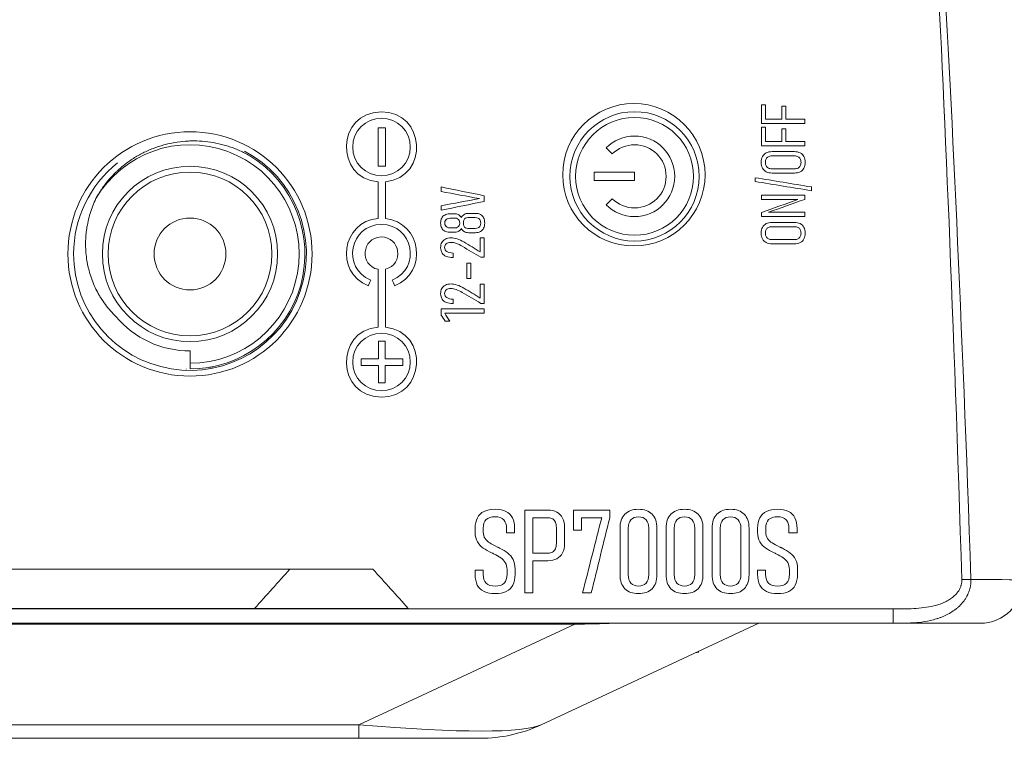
# Model space of a CAD drawing. Header units: millimetres. Extents: x 990 to 1809, y 0 to 562.
# Tile 21 of 256: x 1336 to 1370, y 189 to 214. Entities that reach past the tile are written whole.
import ezdxf

# ---------------------------------------------------------------- set-up
doc = ezdxf.new("R2010")
doc.units = ezdxf.units.MM
doc.layers.add('1', color=7, linetype='Continuous', true_color=0xffffff)
doc.layers.add('10', color=7, linetype='Continuous')

msp = doc.modelspace()

# ---------------------------------------------------------------- linework, layer by layer
at = {"layer": '1', "color": 7, "linetype": 'Continuous', "lineweight": 18}
for p, q in [((1368.608, 194.99), (1368.29, 194.98)), ((1201.935, 193.96), (1365.906, 193.96)), ((1365.906, 193.46), (1365.906, 193.96)), ((1365.906, 193.46), (1201.935, 193.46)), ((1354.822, 193.432), (1213.019, 193.432)), ((1347.308, 189.928), (1354.822, 193.432)), ((1361.221, 193.46), (1353.647, 189.928)), ((1354.822, 193.46), (1354.822, 193.432)), ((1368.921, 193.46), (1365.906, 193.46)), ((1220.533, 189.928), (1347.308, 189.928)), ((1347.308, 189.46), (1347.308, 189.928)), ((1347.308, 189.46), (1220.533, 189.46)), ((1351.534, 189.46), (1347.308, 189.46))]:
    msp.add_line(p, q, dxfattribs=at)
for centre, radius in [((1356.879, 209.066), 2.477), ((1341.432, 206.31), 4.25)]:
    msp.add_circle(centre, radius, dxfattribs=at)
for centre, radius, end in [((1368.921, 194.96), 1.5, 0), ((1351.534, 194.46), 5, 295)]:
    msp.add_arc(centre, radius, 270, end, dxfattribs=at)
for centre, major_axis, ratio, start_param, end_param in [((1365.421, 62.546), (0, -171.907), 0.026177, 2.450233, 2.9409), ((1365.421, 62.546), (0, 171.92), 0.029083, 5.591826, 6.082492), ((1365.421, 194.96), (5, 0), 0.007853, 0, 0.879437), ((1360.694, 209.765), (20.136, 8.847), 0.681823, 4.138209, 4.20567), ((1327.872, 194.46), (-25.952, 4.357), 0.07273, 2.429337, 3.036283)]:
    msp.add_ellipse(centre, major_axis=major_axis, ratio=ratio, start_param=start_param, end_param=end_param, dxfattribs=at)
for points in [[(1361.324, 210.854), (1361.324, 211.069), (1361.324, 211.284), (1361.324, 211.499)], [(1361.324, 211.499), (1361.37, 211.499), (1361.416, 211.499), (1361.462, 211.499)], [(1361.462, 211.499), (1361.462, 211.333), (1361.462, 211.168), (1361.462, 211.003)], [(1362.023, 211.447), (1362.069, 211.447), (1362.115, 211.447), (1362.161, 211.447)], [(1362.023, 211.003), (1362.023, 211.151), (1362.023, 211.299), (1362.023, 211.447)], [(1362.161, 211.447), (1362.161, 211.299), (1362.161, 211.151), (1362.161, 211.003)], [(1347.985, 208.814), (1346.444, 208.953), (1346.533, 211.233), (1348.08, 211.252)], [(1348.08, 211.252), (1349.628, 211.271), (1349.772, 208.994), (1348.235, 208.817)], [(1362.824, 210.854), (1362.324, 210.854), (1361.824, 210.854), (1361.324, 210.854)], [(1361.324, 210.075), (1361.324, 210.29), (1361.324, 210.505), (1361.324, 210.72)], [(1361.324, 210.72), (1361.37, 210.72), (1361.416, 210.72), (1361.462, 210.72)], [(1361.462, 211.003), (1361.649, 211.003), (1361.836, 211.003), (1362.023, 211.003)], [(1361.462, 210.72), (1361.462, 210.555), (1361.462, 210.389), (1361.462, 210.224)], [(1362.161, 211.003), (1362.382, 211.003), (1362.603, 211.003), (1362.824, 211.003)], [(1362.824, 211.003), (1362.824, 210.953), (1362.824, 210.904), (1362.824, 210.854)], [(1347.985, 209.364), (1347.985, 209.808), (1347.985, 210.253), (1347.985, 210.697)], [(1347.985, 210.697), (1348.068, 210.697), (1348.152, 210.697), (1348.235, 210.697)], [(1348.235, 210.697), (1348.235, 210.253), (1348.235, 209.808), (1348.235, 209.364)], [(1362.023, 210.668), (1362.069, 210.668), (1362.115, 210.668), (1362.161, 210.668)], [(1362.023, 210.224), (1362.023, 210.372), (1362.023, 210.52), (1362.023, 210.668)], [(1362.161, 210.668), (1362.161, 210.52), (1362.161, 210.372), (1362.161, 210.224)], [(1362.824, 210.075), (1362.324, 210.075), (1361.824, 210.075), (1361.324, 210.075)], [(1361.462, 210.224), (1361.649, 210.224), (1361.836, 210.224), (1362.023, 210.224)], [(1362.161, 210.224), (1362.382, 210.224), (1362.603, 210.224), (1362.824, 210.224)], [(1362.824, 210.224), (1362.824, 210.174), (1362.824, 210.125), (1362.824, 210.075)], [(1361.353, 209.698), (1361.382, 209.753), (1361.425, 209.796), (1361.482, 209.825)], [(1362.591, 209.694), (1362.557, 209.712), (1362.516, 209.72), (1362.469, 209.72)], [(1362.667, 209.618), (1362.65, 209.651), (1362.624, 209.676), (1362.591, 209.694)], [(1362.666, 209.825), (1362.722, 209.796), (1362.765, 209.753), (1362.795, 209.698)], [(1348.235, 209.364), (1348.152, 209.364), (1348.068, 209.364), (1347.985, 209.364)], [(1361.48, 209.375), (1361.498, 209.342), (1361.523, 209.316), (1361.557, 209.299)], [(1347.985, 207.549), (1347.985, 207.971), (1347.985, 208.392), (1347.985, 208.814)], [(1348.235, 208.817), (1348.235, 208.393), (1348.235, 207.97), (1348.235, 207.546)], [(1361.093, 208.964), (1361.747, 208.857), (1362.401, 208.75), (1363.055, 208.642)], [(1361.093, 208.832), (1361.093, 208.876), (1361.093, 208.92), (1361.093, 208.964)], [(1363.055, 208.51), (1362.401, 208.617), (1361.747, 208.725), (1361.093, 208.832)], [(1350.169, 208.483), (1350.169, 208.536), (1350.169, 208.588), (1350.169, 208.64)], [(1350.169, 208.64), (1350.67, 208.539), (1351.171, 208.438), (1351.672, 208.337)], [(1351.502, 208.236), (1351.058, 208.319), (1350.614, 208.401), (1350.169, 208.483)], [(1351.672, 208.337), (1351.672, 208.27), (1351.672, 208.203), (1351.672, 208.136)], [(1361.324, 208.35), (1361.824, 208.35), (1362.324, 208.35), (1362.823, 208.35)], [(1361.324, 208.204), (1361.324, 208.253), (1361.324, 208.301), (1361.324, 208.35)], [(1362.823, 208.35), (1362.823, 208.303), (1362.823, 208.256), (1362.823, 208.209)], [(1363.055, 208.642), (1363.055, 208.598), (1363.055, 208.554), (1363.055, 208.51)], [(1350.169, 207.989), (1350.614, 208.071), (1351.058, 208.154), (1351.502, 208.236)], [(1351.672, 208.136), (1351.171, 208.035), (1350.67, 207.933), (1350.169, 207.832)], [(1350.169, 207.832), (1350.169, 207.885), (1350.169, 207.937), (1350.169, 207.989)], [(1361.324, 207.753), (1361.744, 207.903), (1362.163, 208.054), (1362.583, 208.204)], [(1362.583, 208.204), (1362.163, 208.204), (1361.744, 208.204), (1361.324, 208.204)], [(1362.823, 208.209), (1362.404, 208.059), (1361.984, 207.91), (1361.565, 207.76)], [(1350.19, 207.558), (1350.215, 207.605), (1350.25, 207.641), (1350.297, 207.665)], [(1350.789, 207.669), (1350.825, 207.647), (1350.853, 207.616), (1350.873, 207.576)], [(1350.873, 207.576), (1350.897, 207.623), (1350.931, 207.659), (1350.974, 207.685)], [(1351.363, 207.723), (1351.431, 207.723), (1351.489, 207.71), (1351.538, 207.684)], [(1351.538, 207.684), (1351.586, 207.657), (1351.624, 207.618), (1351.649, 207.568)], [(1361.324, 207.614), (1361.324, 207.66), (1361.324, 207.707), (1361.324, 207.753)], [(1361.565, 207.76), (1361.984, 207.76), (1362.404, 207.76), (1362.823, 207.76)], [(1362.823, 207.76), (1362.823, 207.711), (1362.823, 207.663), (1362.823, 207.614)], [(1347.638, 205.2), (1346.449, 205.68), (1346.708, 207.434), (1347.985, 207.549)], [(1348.235, 207.546), (1349.493, 207.402), (1349.727, 205.674), (1348.552, 205.2)], [(1350.317, 207.296), (1350.332, 207.271), (1350.354, 207.252), (1350.383, 207.239)], [(1350.797, 207.477), (1350.784, 207.502), (1350.766, 207.521), (1350.742, 207.535)], [(1350.743, 207.239), (1350.767, 207.252), (1350.785, 207.271), (1350.798, 207.296)], [(1351.015, 207.554), (1350.993, 207.539), (1350.976, 207.517), (1350.964, 207.489)], [(1351.46, 207.554), (1351.432, 207.568), (1351.398, 207.576), (1351.358, 207.576)], [(1351.525, 207.489), (1351.51, 207.517), (1351.488, 207.539), (1351.46, 207.554)], [(1362.823, 207.614), (1362.324, 207.614), (1361.824, 207.614), (1361.324, 207.614)], [(1361.353, 207.236), (1361.382, 207.292), (1361.425, 207.334), (1361.482, 207.364)], [(1362.666, 207.364), (1362.722, 207.334), (1362.765, 207.292), (1362.795, 207.236)], [(1350.383, 207.239), (1350.412, 207.226), (1350.447, 207.219), (1350.487, 207.219)], [(1350.873, 207.194), (1350.852, 207.155), (1350.823, 207.125), (1350.787, 207.103)], [(1350.974, 207.088), (1350.931, 207.113), (1350.897, 207.148), (1350.873, 207.194)], [(1350.964, 207.284), (1350.976, 207.256), (1350.993, 207.235), (1351.015, 207.22)], [(1351.46, 207.22), (1351.488, 207.235), (1351.51, 207.256), (1351.525, 207.284)], [(1351.649, 207.205), (1351.624, 207.154), (1351.586, 207.116), (1351.538, 207.089)], [(1361.557, 207.233), (1361.523, 207.215), (1361.498, 207.19), (1361.48, 207.156)], [(1362.591, 207.233), (1362.557, 207.25), (1362.516, 207.259), (1362.469, 207.259)], [(1362.667, 207.156), (1362.65, 207.19), (1362.624, 207.215), (1362.591, 207.233)], [(1347.985, 205.776), (1347.32, 205.906), (1347.403, 206.882), (1348.08, 206.9)], [(1348.08, 206.9), (1348.757, 206.918), (1348.891, 205.948), (1348.235, 205.782)], [(1350.196, 206.712), (1350.224, 206.763), (1350.265, 206.803), (1350.319, 206.829)], [(1350.905, 206.577), (1350.833, 206.62), (1350.763, 206.653), (1350.694, 206.677)], [(1350.731, 206.832), (1350.809, 206.807), (1350.887, 206.773), (1350.964, 206.726)], [(1350.964, 206.726), (1351.154, 206.611), (1351.344, 206.495), (1351.533, 206.38)], [(1351.533, 206.38), (1351.533, 206.542), (1351.533, 206.704), (1351.533, 206.867)], [(1351.533, 206.867), (1351.58, 206.867), (1351.626, 206.867), (1351.672, 206.867)], [(1351.672, 206.867), (1351.672, 206.643), (1351.672, 206.419), (1351.672, 206.195)], [(1361.48, 206.914), (1361.498, 206.88), (1361.523, 206.855), (1361.557, 206.837)], [(1362.591, 206.837), (1362.624, 206.855), (1362.65, 206.88), (1362.667, 206.914)], [(1362.795, 206.834), (1362.765, 206.778), (1362.722, 206.736), (1362.666, 206.706)], [(1350.35, 206.226), (1350.286, 206.253), (1350.237, 206.292), (1350.204, 206.343)], [(1350.584, 206.343), (1350.584, 206.291), (1350.584, 206.239), (1350.584, 206.187)], [(1351.551, 206.195), (1351.336, 206.323), (1351.12, 206.45), (1350.905, 206.577)], [(1351.064, 205.991), (1351.11, 205.991), (1351.156, 205.991), (1351.203, 205.991)], [(1351.064, 205.461), (1351.064, 205.638), (1351.064, 205.814), (1351.064, 205.991)], [(1351.203, 205.991), (1351.203, 205.814), (1351.203, 205.638), (1351.203, 205.461)], [(1351.672, 206.195), (1351.632, 206.195), (1351.591, 206.195), (1351.551, 206.195)], [(1347.985, 203.767), (1347.985, 204.436), (1347.985, 205.106), (1347.985, 205.776)], [(1348.235, 205.782), (1348.235, 205.109), (1348.235, 204.437), (1348.235, 203.764)], [(1347.72, 205.403), (1347.693, 205.335), (1347.665, 205.267), (1347.638, 205.2)], [(1348.552, 205.2), (1348.525, 205.267), (1348.498, 205.335), (1348.47, 205.403)], [(1351.203, 205.461), (1351.156, 205.461), (1351.11, 205.461), (1351.064, 205.461)], [(1351.533, 205.263), (1351.58, 205.263), (1351.626, 205.263), (1351.672, 205.263)], [(1351.533, 204.776), (1351.533, 204.938), (1351.533, 205.1), (1351.533, 205.263)], [(1351.672, 205.263), (1351.672, 205.039), (1351.672, 204.815), (1351.672, 204.591)], [(1350.196, 205.108), (1350.224, 205.159), (1350.265, 205.199), (1350.319, 205.225)], [(1350.905, 204.973), (1350.833, 205.016), (1350.763, 205.049), (1350.694, 205.073)], [(1350.731, 205.228), (1350.809, 205.203), (1350.887, 205.169), (1350.964, 205.122)], [(1351.551, 204.591), (1351.336, 204.718), (1351.12, 204.846), (1350.905, 204.973)], [(1350.964, 205.122), (1351.154, 205.007), (1351.344, 204.891), (1351.533, 204.776)], [(1350.35, 204.622), (1350.286, 204.649), (1350.237, 204.688), (1350.204, 204.739)], [(1350.584, 204.738), (1350.584, 204.687), (1350.584, 204.635), (1350.584, 204.583)], [(1351.672, 204.591), (1351.632, 204.591), (1351.591, 204.591), (1351.551, 204.591)], [(1350.169, 204.397), (1350.67, 204.397), (1351.171, 204.397), (1351.672, 204.397)], [(1350.169, 204.186), (1350.169, 204.256), (1350.169, 204.326), (1350.169, 204.397)], [(1350.295, 204.248), (1350.353, 204.156), (1350.41, 204.064), (1350.468, 203.972)], [(1351.672, 204.248), (1351.213, 204.248), (1350.754, 204.248), (1350.295, 204.248)], [(1351.672, 204.397), (1351.672, 204.347), (1351.672, 204.297), (1351.672, 204.248)], [(1350.312, 203.972), (1350.264, 204.043), (1350.217, 204.114), (1350.169, 204.186)], [(1350.468, 203.972), (1350.416, 203.972), (1350.364, 203.972), (1350.312, 203.972)], [(1348.08, 201.329), (1346.533, 201.348), (1346.444, 203.628), (1347.985, 203.767)], [(1348.235, 203.764), (1349.772, 203.587), (1349.628, 201.31), (1348.08, 201.329)], [(1347.993, 202.667), (1347.993, 202.87), (1347.993, 203.072), (1347.993, 203.274)], [(1347.993, 203.274), (1348.071, 203.274), (1348.149, 203.274), (1348.227, 203.274)], [(1348.227, 203.274), (1348.227, 203.072), (1348.227, 202.87), (1348.227, 202.667)], [(1347.386, 202.434), (1347.386, 202.512), (1347.386, 202.589), (1347.386, 202.667)], [(1347.386, 202.667), (1347.589, 202.667), (1347.791, 202.667), (1347.993, 202.667)], [(1348.227, 202.667), (1348.429, 202.667), (1348.632, 202.667), (1348.834, 202.667)], [(1348.834, 202.667), (1348.834, 202.589), (1348.834, 202.512), (1348.834, 202.434)], [(1347.993, 202.434), (1347.791, 202.434), (1347.589, 202.434), (1347.386, 202.434)], [(1347.993, 201.827), (1347.993, 202.029), (1347.993, 202.231), (1347.993, 202.434)], [(1348.227, 202.434), (1348.227, 202.231), (1348.227, 202.029), (1348.227, 201.827)], [(1348.834, 202.434), (1348.632, 202.434), (1348.429, 202.434), (1348.227, 202.434)], [(1348.227, 201.827), (1348.149, 201.827), (1348.071, 201.827), (1347.993, 201.827)], [(1351.432, 197.133), (1351.484, 197.232), (1351.561, 197.306), (1351.664, 197.354)], [(1352.427, 197.354), (1352.527, 197.304), (1352.603, 197.23), (1352.653, 197.13)], [(1353.08, 194.522), (1353.08, 195.481), (1353.08, 196.439), (1353.08, 197.398)], [(1354.771, 197.398), (1355.194, 197.398), (1355.616, 197.398), (1356.039, 197.398)], [(1354.771, 196.7), (1354.771, 196.933), (1354.771, 197.165), (1354.771, 197.398)], [(1356.039, 197.398), (1356.039, 197.31), (1356.039, 197.221), (1356.039, 197.133)], [(1361.26, 197.133), (1361.312, 197.232), (1361.389, 197.306), (1361.492, 197.354)], [(1362.255, 197.354), (1362.355, 197.304), (1362.431, 197.23), (1362.481, 197.13)], [(1353.365, 197.133), (1353.365, 196.723), (1353.365, 196.313), (1353.365, 195.903)], [(1353.901, 197.133), (1353.722, 197.133), (1353.543, 197.133), (1353.365, 197.133)], [(1354.052, 197.093), (1354.011, 197.12), (1353.96, 197.133), (1353.901, 197.133)], [(1354.147, 196.978), (1354.125, 197.028), (1354.094, 197.067), (1354.052, 197.093)], [(1354.198, 197.327), (1354.285, 197.279), (1354.351, 197.21), (1354.396, 197.12)], [(1355.056, 197.133), (1355.056, 196.989), (1355.056, 196.844), (1355.056, 196.7)], [(1355.758, 197.133), (1355.524, 197.133), (1355.29, 197.133), (1355.056, 197.133)], [(1355.093, 194.522), (1355.315, 195.392), (1355.536, 196.263), (1355.758, 197.133)], [(1356.039, 197.133), (1355.824, 196.263), (1355.609, 195.392), (1355.394, 194.522)], [(1356.395, 196.769), (1356.395, 196.979), (1356.451, 197.141), (1356.563, 197.256)], [(1357.997, 196.769), (1357.997, 196.979), (1358.053, 197.141), (1358.165, 197.256)], [(1359.599, 196.769), (1359.599, 196.979), (1359.655, 197.141), (1359.767, 197.256)], [(1355.056, 196.7), (1354.961, 196.7), (1354.866, 196.7), (1354.771, 196.7)], [(1351.701, 196.409), (1351.745, 196.347), (1351.799, 196.296), (1351.863, 196.256)], [(1352.728, 196.605), (1352.634, 196.605), (1352.541, 196.605), (1352.447, 196.605)], [(1361.529, 196.409), (1361.573, 196.347), (1361.627, 196.296), (1361.691, 196.256)], [(1362.556, 196.605), (1362.462, 196.605), (1362.369, 196.605), (1362.275, 196.605)], [(1351.637, 196.079), (1351.559, 196.131), (1351.492, 196.202), (1351.437, 196.291)], [(1351.951, 195.903), (1351.82, 195.967), (1351.715, 196.026), (1351.637, 196.079)], [(1351.863, 196.256), (1351.926, 196.216), (1352.014, 196.168), (1352.127, 196.114)], [(1352.127, 196.114), (1352.137, 196.109), (1352.147, 196.104), (1352.157, 196.1)], [(1352.157, 196.1), (1352.167, 196.095), (1352.177, 196.09), (1352.188, 196.085)], [(1352.188, 196.085), (1352.193, 196.082), (1352.198, 196.08), (1352.203, 196.078)], [(1352.203, 196.078), (1352.207, 196.076), (1352.212, 196.073), (1352.216, 196.071)], [(1352.216, 196.071), (1352.324, 196.017), (1352.415, 195.961), (1352.489, 195.904)], [(1354.051, 195.941), (1354.093, 195.967), (1354.125, 196.005), (1354.147, 196.054)], [(1361.465, 196.079), (1361.387, 196.131), (1361.32, 196.202), (1361.265, 196.291)], [(1361.779, 195.903), (1361.648, 195.967), (1361.544, 196.026), (1361.465, 196.079)], [(1361.691, 196.256), (1361.755, 196.216), (1361.843, 196.168), (1361.955, 196.114)], [(1361.955, 196.114), (1361.965, 196.109), (1361.975, 196.104), (1361.985, 196.1)], [(1361.985, 196.1), (1361.995, 196.095), (1362.005, 196.09), (1362.016, 196.085)], [(1362.016, 196.085), (1362.021, 196.082), (1362.026, 196.08), (1362.031, 196.078)], [(1362.031, 196.078), (1362.035, 196.076), (1362.04, 196.073), (1362.044, 196.071)], [(1362.044, 196.071), (1362.152, 196.017), (1362.243, 195.961), (1362.318, 195.904)], [(1351.978, 195.889), (1351.969, 195.894), (1351.96, 195.898), (1351.951, 195.903)], [(1351.987, 195.884), (1351.984, 195.886), (1351.981, 195.888), (1351.978, 195.889)], [(1351.998, 195.879), (1351.994, 195.88), (1351.99, 195.882), (1351.987, 195.884)], [(1352.244, 195.738), (1352.18, 195.782), (1352.098, 195.829), (1351.998, 195.879)], [(1352.401, 195.573), (1352.361, 195.639), (1352.308, 195.693), (1352.244, 195.738)], [(1352.489, 195.904), (1352.564, 195.846), (1352.625, 195.772), (1352.672, 195.681)], [(1354.396, 195.909), (1354.351, 195.82), (1354.285, 195.753), (1354.198, 195.707)], [(1361.806, 195.889), (1361.797, 195.894), (1361.788, 195.898), (1361.779, 195.903)], [(1361.815, 195.884), (1361.812, 195.886), (1361.809, 195.888), (1361.806, 195.889)], [(1361.826, 195.879), (1361.822, 195.88), (1361.819, 195.882), (1361.815, 195.884)], [(1362.072, 195.738), (1362.008, 195.782), (1361.926, 195.829), (1361.826, 195.879)], [(1362.23, 195.573), (1362.189, 195.639), (1362.136, 195.693), (1362.072, 195.738)], [(1362.318, 195.904), (1362.392, 195.846), (1362.453, 195.772), (1362.501, 195.681)], [(1344.91, 195.346), (1334.861, 195.346), (1324.813, 195.346), (1314.764, 195.346)], [(1343.676, 193.975), (1344.087, 194.432), (1344.499, 194.889), (1344.91, 195.346)], [(1343.676, 193.975), (1344.087, 194.432), (1344.499, 194.889), (1344.91, 195.346)], [(1344.91, 195.346), (1345.872, 195.346), (1346.833, 195.346), (1347.794, 195.346)], [(1347.794, 195.346), (1348.206, 194.889), (1348.617, 194.432), (1349.029, 193.975)], [(1351.353, 195.309), (1351.447, 195.309), (1351.54, 195.309), (1351.634, 195.309)], [(1353.365, 195.638), (1353.365, 195.266), (1353.365, 194.894), (1353.365, 194.522)], [(1361.181, 195.309), (1361.275, 195.309), (1361.369, 195.309), (1361.462, 195.309)], [(1351.663, 194.567), (1351.559, 194.616), (1351.482, 194.691), (1351.43, 194.791)], [(1352.668, 194.792), (1352.617, 194.693), (1352.54, 194.618), (1352.438, 194.568)], [(1361.491, 194.567), (1361.387, 194.616), (1361.31, 194.691), (1361.258, 194.791)], [(1362.496, 194.792), (1362.445, 194.693), (1362.368, 194.618), (1362.266, 194.568)], [(1353.365, 194.522), (1353.27, 194.522), (1353.175, 194.522), (1353.08, 194.522)], [(1355.394, 194.522), (1355.294, 194.522), (1355.194, 194.522), (1355.093, 194.522)], [(1209.457, 193.975), (1254.197, 193.975), (1298.936, 193.975), (1343.676, 193.975)], [(1349.029, 193.975), (1347.245, 193.975), (1345.46, 193.975), (1343.676, 193.975)]]:
    msp.add_open_spline(points, degree=3, dxfattribs=at)
for points, knots in [([(1347.093, 210.03), (1347.093, 209.477), (1347.542, 209.028), (1348.649, 209.028), (1349.098, 209.477), (1349.098, 210.584), (1348.649, 211.033), (1347.542, 211.033), (1347.093, 210.584), (1347.093, 210.03)], [0, 0, 0, 0, 0.25, 0.25, 0.5, 0.5, 0.75, 0.75, 1, 1, 1, 1]), ([(1361.353, 209.295), (1361.323, 209.351), (1361.308, 209.418), (1361.308, 209.575), (1361.323, 209.642), (1361.353, 209.698)], [0, 0, 0, 0, 0.5, 0.5, 1, 1, 1, 1]), ([(1361.557, 209.694), (1361.523, 209.676), (1361.498, 209.651), (1361.462, 209.584), (1361.454, 209.544), (1361.454, 209.449), (1361.462, 209.409), (1361.48, 209.375)], [0, 0, 0, 0, 0.333333, 0.333333, 0.666667, 0.666667, 1, 1, 1, 1]), ([(1361.482, 209.825), (1361.538, 209.854), (1361.606, 209.869), (1361.686, 209.869), (1361.944, 209.869), (1362.203, 209.869), (1362.462, 209.869), (1362.541, 209.869), (1362.609, 209.854), (1362.666, 209.825)], [0, 0, 0, 0, 0.333333, 0.333333, 0.333333, 0.666667, 0.666667, 0.666667, 1, 1, 1, 1]), ([(1362.469, 209.72), (1362.205, 209.72), (1361.942, 209.72), (1361.679, 209.72), (1361.631, 209.72), (1361.591, 209.712), (1361.557, 209.694)], [0, 0, 0, 0, 0.5, 0.5, 0.5, 1, 1, 1, 1]), ([(1362.795, 209.698), (1362.824, 209.642), (1362.839, 209.575), (1362.839, 209.418), (1362.824, 209.351), (1362.795, 209.295)], [0, 0, 0, 0, 0.5, 0.5, 1, 1, 1, 1]), ([(1362.591, 209.299), (1362.624, 209.316), (1362.65, 209.342), (1362.685, 209.409), (1362.694, 209.449), (1362.694, 209.544), (1362.685, 209.584), (1362.667, 209.618)], [0, 0, 0, 0, 0.333333, 0.333333, 0.666667, 0.666667, 1, 1, 1, 1]), ([(1362.795, 209.295), (1362.765, 209.24), (1362.722, 209.197), (1362.609, 209.139), (1362.541, 209.124), (1362.462, 209.124), (1362.203, 209.124), (1361.944, 209.124), (1361.686, 209.124), (1361.606, 209.124), (1361.538, 209.139), (1361.425, 209.197), (1361.382, 209.24), (1361.353, 209.295)], [0, 0, 0, 0, 0.2, 0.2, 0.4, 0.4, 0.4, 0.6, 0.6, 0.6, 0.8, 0.8, 1, 1, 1, 1]), ([(1361.557, 209.299), (1361.591, 209.281), (1361.631, 209.273), (1361.679, 209.273), (1361.942, 209.273), (1362.205, 209.273), (1362.469, 209.273), (1362.516, 209.273), (1362.557, 209.281), (1362.591, 209.299)], [0, 0, 0, 0, 0.333333, 0.333333, 0.333333, 0.666667, 0.666667, 0.666667, 1, 1, 1, 1]), ([(1350.297, 207.665), (1350.343, 207.69), (1350.4, 207.703), (1350.533, 207.703), (1350.6, 207.703), (1350.667, 207.703), (1350.712, 207.703), (1350.752, 207.691), (1350.789, 207.669)], [0, 0, 0, 0, 0.333333, 0.333333, 0.666667, 0.666667, 0.666667, 1, 1, 1, 1]), ([(1350.974, 207.685), (1351.018, 207.711), (1351.067, 207.723), (1351.121, 207.723), (1351.202, 207.723), (1351.282, 207.723), (1351.363, 207.723)], [0, 0, 0, 0, 0.5, 0.5, 0.5, 1, 1, 1, 1]), ([(1348.47, 205.403), (1349.492, 205.816), (1349.197, 207.335), (1346.993, 207.335), (1346.698, 205.816), (1347.72, 205.403)], [0, 0, 0, 0, 0.5, 0.5, 1, 1, 1, 1]), ([(1350.19, 207.216), (1350.166, 207.263), (1350.154, 207.32), (1350.154, 207.453), (1350.166, 207.511), (1350.19, 207.558)], [0, 0, 0, 0, 0.5, 0.5, 1, 1, 1, 1]), ([(1350.317, 207.477), (1350.302, 207.452), (1350.294, 207.422), (1350.294, 207.351), (1350.302, 207.321), (1350.317, 207.296)], [0, 0, 0, 0, 0.5, 0.5, 1, 1, 1, 1]), ([(1350.742, 207.535), (1350.718, 207.548), (1350.69, 207.554), (1350.656, 207.554), (1350.6, 207.554), (1350.543, 207.554), (1350.486, 207.554), (1350.446, 207.554), (1350.411, 207.548), (1350.354, 207.521), (1350.332, 207.502), (1350.317, 207.477)], [0, 0, 0, 0, 0.25, 0.25, 0.25, 0.5, 0.5, 0.5, 0.75, 0.75, 1, 1, 1, 1]), ([(1350.798, 207.296), (1350.81, 207.321), (1350.816, 207.351), (1350.816, 207.422), (1350.81, 207.452), (1350.797, 207.477)], [0, 0, 0, 0, 0.5, 0.5, 1, 1, 1, 1]), ([(1350.964, 207.489), (1350.952, 207.461), (1350.946, 207.426), (1350.946, 207.346), (1350.952, 207.313), (1350.964, 207.284)], [0, 0, 0, 0, 0.5, 0.5, 1, 1, 1, 1]), ([(1351.358, 207.576), (1351.27, 207.576), (1351.183, 207.576), (1351.095, 207.576), (1351.064, 207.576), (1351.037, 207.568), (1351.015, 207.554)], [0, 0, 0, 0, 0.5, 0.5, 0.5, 1, 1, 1, 1]), ([(1351.525, 207.284), (1351.539, 207.313), (1351.547, 207.346), (1351.547, 207.426), (1351.539, 207.461), (1351.525, 207.489)], [0, 0, 0, 0, 0.5, 0.5, 1, 1, 1, 1]), ([(1351.649, 207.568), (1351.675, 207.518), (1351.687, 207.457), (1351.687, 207.315), (1351.675, 207.255), (1351.649, 207.205)], [0, 0, 0, 0, 0.5, 0.5, 1, 1, 1, 1]), ([(1361.482, 207.364), (1361.538, 207.393), (1361.606, 207.407), (1361.686, 207.407), (1361.944, 207.407), (1362.203, 207.407), (1362.462, 207.407), (1362.541, 207.407), (1362.609, 207.393), (1362.666, 207.364)], [0, 0, 0, 0, 0.333333, 0.333333, 0.333333, 0.666667, 0.666667, 0.666667, 1, 1, 1, 1]), ([(1350.787, 207.103), (1350.751, 207.081), (1350.711, 207.07), (1350.667, 207.07), (1350.6, 207.07), (1350.533, 207.07), (1350.4, 207.07), (1350.344, 207.083), (1350.25, 207.132), (1350.215, 207.168), (1350.19, 207.216)], [0, 0, 0, 0, 0.25, 0.25, 0.25, 0.5, 0.5, 0.75, 0.75, 1, 1, 1, 1]), ([(1350.487, 207.219), (1350.544, 207.219), (1350.601, 207.219), (1350.658, 207.219), (1350.691, 207.219), (1350.719, 207.226), (1350.743, 207.239)], [0, 0, 0, 0, 0.5, 0.5, 0.5, 1, 1, 1, 1]), ([(1351.538, 207.089), (1351.489, 207.063), (1351.431, 207.049), (1351.363, 207.049), (1351.282, 207.049), (1351.202, 207.049), (1351.121, 207.049), (1351.067, 207.049), (1351.018, 207.062), (1350.974, 207.088)], [0, 0, 0, 0, 0.333333, 0.333333, 0.333333, 0.666667, 0.666667, 0.666667, 1, 1, 1, 1]), ([(1351.015, 207.22), (1351.037, 207.205), (1351.065, 207.198), (1351.096, 207.198), (1351.184, 207.198), (1351.272, 207.198), (1351.36, 207.198), (1351.399, 207.198), (1351.433, 207.205), (1351.46, 207.22)], [0, 0, 0, 0, 0.333333, 0.333333, 0.333333, 0.666667, 0.666667, 0.666667, 1, 1, 1, 1]), ([(1361.482, 206.706), (1361.425, 206.736), (1361.382, 206.778), (1361.323, 206.889), (1361.308, 206.957), (1361.308, 207.113), (1361.323, 207.18), (1361.353, 207.236)], [0, 0, 0, 0, 0.333333, 0.333333, 0.666667, 0.666667, 1, 1, 1, 1]), ([(1361.48, 207.156), (1361.462, 207.123), (1361.454, 207.082), (1361.454, 206.987), (1361.462, 206.947), (1361.48, 206.914)], [0, 0, 0, 0, 0.5, 0.5, 1, 1, 1, 1]), ([(1362.469, 207.259), (1362.205, 207.259), (1361.942, 207.259), (1361.679, 207.259), (1361.631, 207.259), (1361.591, 207.25), (1361.557, 207.233)], [0, 0, 0, 0, 0.5, 0.5, 0.5, 1, 1, 1, 1]), ([(1362.667, 206.914), (1362.685, 206.947), (1362.694, 206.987), (1362.694, 207.082), (1362.685, 207.123), (1362.667, 207.156)], [0, 0, 0, 0, 0.5, 0.5, 1, 1, 1, 1]), ([(1362.795, 207.236), (1362.824, 207.18), (1362.839, 207.113), (1362.839, 206.957), (1362.824, 206.889), (1362.795, 206.834)], [0, 0, 0, 0, 0.5, 0.5, 1, 1, 1, 1]), ([(1350.204, 206.343), (1350.17, 206.394), (1350.154, 206.456), (1350.154, 206.599), (1350.168, 206.661), (1350.196, 206.712)], [0, 0, 0, 0, 0.5, 0.5, 1, 1, 1, 1]), ([(1350.35, 206.667), (1350.311, 206.637), (1350.292, 206.595), (1350.292, 206.54), (1350.292, 206.478), (1350.317, 206.429), (1350.368, 206.394)], [0, 0, 0, 0, 0.5, 0.5, 0.5, 1, 1, 1, 1]), ([(1350.319, 206.829), (1350.373, 206.855), (1350.439, 206.869), (1350.515, 206.869), (1350.515, 206.869), (1350.515, 206.869), (1350.515, 206.869), (1350.58, 206.869), (1350.652, 206.857), (1350.731, 206.832)], [0, 0, 0, 0, 0.333333, 0.333333, 0.333333, 0.666667, 0.666667, 0.666667, 1, 1, 1, 1]), ([(1350.694, 206.677), (1350.626, 206.7), (1350.566, 206.712), (1350.515, 206.712), (1350.514, 206.712), (1350.513, 206.712), (1350.512, 206.712), (1350.443, 206.712), (1350.389, 206.697), (1350.35, 206.667)], [0, 0, 0, 0, 0.333333, 0.333333, 0.333333, 0.666667, 0.666667, 0.666667, 1, 1, 1, 1]), ([(1362.666, 206.706), (1362.609, 206.677), (1362.541, 206.663), (1362.462, 206.663), (1362.203, 206.663), (1361.944, 206.663), (1361.686, 206.663), (1361.606, 206.663), (1361.538, 206.677), (1361.482, 206.706)], [0, 0, 0, 0, 0.333333, 0.333333, 0.333333, 0.666667, 0.666667, 0.666667, 1, 1, 1, 1]), ([(1361.557, 206.837), (1361.591, 206.82), (1361.631, 206.811), (1361.679, 206.811), (1361.942, 206.811), (1362.205, 206.811), (1362.469, 206.811), (1362.516, 206.811), (1362.557, 206.82), (1362.591, 206.837)], [0, 0, 0, 0, 0.333333, 0.333333, 0.333333, 0.666667, 0.666667, 0.666667, 1, 1, 1, 1]), ([(1350.368, 206.394), (1350.419, 206.36), (1350.49, 206.343), (1350.583, 206.343), (1350.583, 206.343), (1350.583, 206.343), (1350.584, 206.343)], [0, 0, 0, 0, 0.5, 0.5, 0.5, 1, 1, 1, 1]), ([(1350.584, 206.187), (1350.583, 206.187), (1350.583, 206.187), (1350.583, 206.187), (1350.492, 206.187), (1350.415, 206.2), (1350.35, 206.226)], [0, 0, 0, 0, 0.5, 0.5, 0.5, 1, 1, 1, 1]), ([(1350.319, 205.225), (1350.373, 205.251), (1350.439, 205.265), (1350.515, 205.265), (1350.515, 205.265), (1350.515, 205.265), (1350.515, 205.265), (1350.58, 205.265), (1350.652, 205.252), (1350.731, 205.228)], [0, 0, 0, 0, 0.333333, 0.333333, 0.333333, 0.666667, 0.666667, 0.666667, 1, 1, 1, 1]), ([(1350.204, 204.739), (1350.17, 204.79), (1350.154, 204.852), (1350.154, 204.995), (1350.168, 205.057), (1350.196, 205.108)], [0, 0, 0, 0, 0.5, 0.5, 1, 1, 1, 1]), ([(1350.35, 205.063), (1350.311, 205.033), (1350.292, 204.991), (1350.292, 204.936), (1350.292, 204.874), (1350.317, 204.825), (1350.368, 204.79)], [0, 0, 0, 0, 0.5, 0.5, 0.5, 1, 1, 1, 1]), ([(1350.694, 205.073), (1350.626, 205.096), (1350.566, 205.108), (1350.515, 205.108), (1350.514, 205.108), (1350.513, 205.108), (1350.512, 205.108), (1350.443, 205.108), (1350.389, 205.093), (1350.35, 205.063)], [0, 0, 0, 0, 0.333333, 0.333333, 0.333333, 0.666667, 0.666667, 0.666667, 1, 1, 1, 1]), ([(1350.584, 204.583), (1350.583, 204.583), (1350.583, 204.583), (1350.583, 204.583), (1350.492, 204.583), (1350.415, 204.596), (1350.35, 204.622)], [0, 0, 0, 0, 0.5, 0.5, 0.5, 1, 1, 1, 1]), ([(1350.368, 204.79), (1350.419, 204.756), (1350.49, 204.738), (1350.583, 204.738), (1350.583, 204.738), (1350.583, 204.738), (1350.584, 204.738)], [0, 0, 0, 0, 0.5, 0.5, 0.5, 1, 1, 1, 1]), ([(1349.098, 202.55), (1349.098, 203.104), (1348.649, 203.553), (1347.542, 203.553), (1347.093, 203.104), (1347.093, 201.997), (1347.542, 201.548), (1348.649, 201.548), (1349.098, 201.997), (1349.098, 202.55)], [0, 0, 0, 0, 0.25, 0.25, 0.5, 0.5, 0.75, 0.75, 1, 1, 1, 1]), ([(1351.664, 197.354), (1351.767, 197.403), (1351.896, 197.428), (1352.051, 197.428), (1352.202, 197.428), (1352.327, 197.403), (1352.427, 197.354)], [0, 0, 0, 0, 0.5, 0.5, 0.5, 1, 1, 1, 1]), ([(1353.08, 197.398), (1353.487, 197.398), (1353.687, 197.398), (1353.887, 197.398), (1354.008, 197.398), (1354.112, 197.374), (1354.198, 197.327)], [0, 0, 0, 0, 0.5, 0.5, 0.5, 1, 1, 1, 1]), ([(1356.563, 197.256), (1356.675, 197.37), (1356.833, 197.428), (1357.242, 197.428), (1357.4, 197.37), (1357.512, 197.256)], [0, 0, 0, 0, 0.5, 0.5, 1, 1, 1, 1]), ([(1358.165, 197.256), (1358.277, 197.37), (1358.435, 197.428), (1358.844, 197.428), (1359.002, 197.37), (1359.114, 197.256)], [0, 0, 0, 0, 0.5, 0.5, 1, 1, 1, 1]), ([(1359.767, 197.256), (1359.879, 197.37), (1360.037, 197.428), (1360.446, 197.428), (1360.604, 197.37), (1360.717, 197.256)], [0, 0, 0, 0, 0.5, 0.5, 1, 1, 1, 1]), ([(1361.492, 197.354), (1361.595, 197.403), (1361.724, 197.428), (1361.88, 197.428), (1362.03, 197.428), (1362.155, 197.403), (1362.255, 197.354)], [0, 0, 0, 0, 0.5, 0.5, 0.5, 1, 1, 1, 1]), ([(1351.437, 196.291), (1351.383, 196.38), (1351.355, 196.491), (1351.355, 196.623), (1351.355, 196.67), (1351.355, 196.716), (1351.355, 196.763), (1351.355, 196.911), (1351.381, 197.034), (1351.432, 197.133)], [0, 0, 0, 0, 0.333333, 0.333333, 0.333333, 0.666667, 0.666667, 0.666667, 1, 1, 1, 1]), ([(1351.74, 197.069), (1351.671, 197.003), (1351.636, 196.906), (1351.636, 196.775), (1351.636, 196.728), (1351.636, 196.681), (1351.636, 196.635), (1351.636, 196.546), (1351.658, 196.471), (1351.701, 196.409)], [0, 0, 0, 0, 0.333333, 0.333333, 0.333333, 0.666667, 0.666667, 0.666667, 1, 1, 1, 1]), ([(1352.348, 197.064), (1352.282, 197.132), (1352.183, 197.167), (1352.051, 197.167), (1351.913, 197.167), (1351.809, 197.134), (1351.74, 197.069)], [0, 0, 0, 0, 0.5, 0.5, 0.5, 1, 1, 1, 1]), ([(1352.447, 196.605), (1352.447, 196.655), (1352.447, 196.705), (1352.447, 196.755), (1352.447, 196.892), (1352.414, 196.995), (1352.348, 197.064)], [0, 0, 0, 0, 0.5, 0.5, 0.5, 1, 1, 1, 1]), ([(1352.653, 197.13), (1352.703, 197.031), (1352.728, 196.906), (1352.728, 196.755), (1352.728, 196.705), (1352.728, 196.655), (1352.728, 196.605)], [0, 0, 0, 0, 0.5, 0.5, 0.5, 1, 1, 1, 1]), ([(1354.396, 197.12), (1354.442, 197.03), (1354.464, 196.921), (1354.464, 196.793), (1354.464, 196.605), (1354.464, 196.417), (1354.464, 196.229), (1354.464, 196.104), (1354.442, 195.997), (1354.396, 195.909)], [0, 0, 0, 0, 0.333333, 0.333333, 0.333333, 0.666667, 0.666667, 0.666667, 1, 1, 1, 1]), ([(1356.774, 197.06), (1356.711, 196.991), (1356.68, 196.894), (1356.68, 196.769), (1356.68, 196.23), (1356.68, 195.69), (1356.68, 195.151), (1356.68, 195.026), (1356.711, 194.929), (1356.836, 194.792), (1356.924, 194.758), (1357.151, 194.758), (1357.239, 194.792), (1357.302, 194.86)], [0, 0, 0, 0, 0.2, 0.2, 0.2, 0.4, 0.4, 0.4, 0.6, 0.6, 0.8, 0.8, 1, 1, 1, 1]), ([(1357.302, 197.06), (1357.239, 197.128), (1357.151, 197.163), (1356.924, 197.163), (1356.836, 197.128), (1356.774, 197.06)], [0, 0, 0, 0, 0.5, 0.5, 1, 1, 1, 1]), ([(1357.302, 194.86), (1357.364, 194.929), (1357.396, 195.026), (1357.396, 195.151), (1357.396, 195.69), (1357.396, 196.23), (1357.396, 196.769), (1357.396, 196.894), (1357.364, 196.991), (1357.302, 197.06)], [0, 0, 0, 0, 0.333333, 0.333333, 0.333333, 0.666667, 0.666667, 0.666667, 1, 1, 1, 1]), ([(1357.512, 197.256), (1357.624, 197.141), (1357.68, 196.979), (1357.68, 196.769), (1357.68, 196.23), (1357.68, 195.69), (1357.68, 195.151), (1357.68, 194.941), (1357.624, 194.779), (1357.512, 194.665)], [0, 0, 0, 0, 0.333333, 0.333333, 0.333333, 0.666667, 0.666667, 0.666667, 1, 1, 1, 1]), ([(1358.376, 197.06), (1358.313, 196.991), (1358.282, 196.894), (1358.282, 196.769), (1358.282, 196.23), (1358.282, 195.69), (1358.282, 195.151), (1358.282, 195.026), (1358.313, 194.929), (1358.376, 194.86)], [0, 0, 0, 0, 0.333333, 0.333333, 0.333333, 0.666667, 0.666667, 0.666667, 1, 1, 1, 1]), ([(1358.904, 197.06), (1358.841, 197.128), (1358.753, 197.163), (1358.526, 197.163), (1358.438, 197.128), (1358.376, 197.06)], [0, 0, 0, 0, 0.5, 0.5, 1, 1, 1, 1]), ([(1358.904, 194.86), (1358.966, 194.929), (1358.998, 195.026), (1358.998, 195.151), (1358.998, 195.69), (1358.998, 196.23), (1358.998, 196.769), (1358.998, 196.894), (1358.966, 196.991), (1358.904, 197.06)], [0, 0, 0, 0, 0.333333, 0.333333, 0.333333, 0.666667, 0.666667, 0.666667, 1, 1, 1, 1]), ([(1359.114, 197.256), (1359.227, 197.141), (1359.283, 196.979), (1359.283, 196.769), (1359.283, 196.23), (1359.283, 195.69), (1359.283, 195.151), (1359.283, 194.941), (1359.227, 194.779), (1359.114, 194.665)], [0, 0, 0, 0, 0.333333, 0.333333, 0.333333, 0.666667, 0.666667, 0.666667, 1, 1, 1, 1]), ([(1359.978, 197.06), (1359.915, 196.991), (1359.884, 196.894), (1359.884, 196.769), (1359.884, 196.23), (1359.884, 195.69), (1359.884, 195.151), (1359.884, 195.026), (1359.915, 194.929), (1359.978, 194.86)], [0, 0, 0, 0, 0.333333, 0.333333, 0.333333, 0.666667, 0.666667, 0.666667, 1, 1, 1, 1]), ([(1360.506, 197.06), (1360.443, 197.128), (1360.355, 197.163), (1360.128, 197.163), (1360.04, 197.128), (1359.978, 197.06)], [0, 0, 0, 0, 0.5, 0.5, 1, 1, 1, 1]), ([(1360.506, 194.86), (1360.569, 194.929), (1360.6, 195.026), (1360.6, 195.151), (1360.6, 195.69), (1360.6, 196.23), (1360.6, 196.769), (1360.6, 196.894), (1360.569, 196.991), (1360.506, 197.06)], [0, 0, 0, 0, 0.333333, 0.333333, 0.333333, 0.666667, 0.666667, 0.666667, 1, 1, 1, 1]), ([(1360.717, 197.256), (1360.829, 197.141), (1360.885, 196.979), (1360.885, 196.769), (1360.885, 196.23), (1360.885, 195.69), (1360.885, 195.151), (1360.885, 194.941), (1360.829, 194.779), (1360.717, 194.665)], [0, 0, 0, 0, 0.333333, 0.333333, 0.333333, 0.666667, 0.666667, 0.666667, 1, 1, 1, 1]), ([(1361.265, 196.291), (1361.211, 196.38), (1361.183, 196.491), (1361.183, 196.623), (1361.183, 196.67), (1361.183, 196.716), (1361.183, 196.763), (1361.183, 196.911), (1361.209, 197.034), (1361.26, 197.133)], [0, 0, 0, 0, 0.333333, 0.333333, 0.333333, 0.666667, 0.666667, 0.666667, 1, 1, 1, 1]), ([(1361.568, 197.069), (1361.499, 197.003), (1361.464, 196.906), (1361.464, 196.775), (1361.464, 196.728), (1361.464, 196.681), (1361.464, 196.635), (1361.464, 196.546), (1361.486, 196.471), (1361.529, 196.409)], [0, 0, 0, 0, 0.333333, 0.333333, 0.333333, 0.666667, 0.666667, 0.666667, 1, 1, 1, 1]), ([(1362.176, 197.064), (1362.11, 197.132), (1362.011, 197.167), (1361.88, 197.167), (1361.741, 197.167), (1361.637, 197.134), (1361.568, 197.069)], [0, 0, 0, 0, 0.5, 0.5, 0.5, 1, 1, 1, 1]), ([(1362.275, 196.605), (1362.275, 196.655), (1362.275, 196.705), (1362.275, 196.755), (1362.275, 196.892), (1362.242, 196.995), (1362.176, 197.064)], [0, 0, 0, 0, 0.5, 0.5, 0.5, 1, 1, 1, 1]), ([(1362.481, 197.13), (1362.531, 197.031), (1362.556, 196.906), (1362.556, 196.755), (1362.556, 196.705), (1362.556, 196.655), (1362.556, 196.605)], [0, 0, 0, 0, 0.5, 0.5, 0.5, 1, 1, 1, 1]), ([(1354.147, 196.054), (1354.169, 196.103), (1354.18, 196.163), (1354.18, 196.233), (1354.18, 196.42), (1354.18, 196.606), (1354.18, 196.793), (1354.18, 196.865), (1354.169, 196.927), (1354.147, 196.978)], [0, 0, 0, 0, 0.333333, 0.333333, 0.333333, 0.666667, 0.666667, 0.666667, 1, 1, 1, 1]), ([(1356.563, 194.665), (1356.451, 194.779), (1356.395, 194.941), (1356.395, 195.151), (1356.395, 195.69), (1356.395, 196.23), (1356.395, 196.769)], [0, 0, 0, 0, 0.5, 0.5, 0.5, 1, 1, 1, 1]), ([(1358.165, 194.665), (1358.053, 194.779), (1357.997, 194.941), (1357.997, 195.151), (1357.997, 195.69), (1357.997, 196.23), (1357.997, 196.769)], [0, 0, 0, 0, 0.5, 0.5, 0.5, 1, 1, 1, 1]), ([(1359.767, 194.665), (1359.655, 194.779), (1359.599, 194.941), (1359.599, 195.151), (1359.599, 195.69), (1359.599, 196.23), (1359.599, 196.769)], [0, 0, 0, 0, 0.5, 0.5, 0.5, 1, 1, 1, 1]), ([(1352.672, 195.681), (1352.72, 195.59), (1352.744, 195.48), (1352.744, 195.349), (1352.744, 195.288), (1352.744, 195.228), (1352.744, 195.167), (1352.744, 195.017), (1352.718, 194.892), (1352.668, 194.792)], [0, 0, 0, 0, 0.333333, 0.333333, 0.333333, 0.666667, 0.666667, 0.666667, 1, 1, 1, 1]), ([(1353.365, 195.903), (1353.543, 195.903), (1353.722, 195.903), (1353.901, 195.903), (1353.959, 195.903), (1354.009, 195.916), (1354.051, 195.941)], [0, 0, 0, 0, 0.5, 0.5, 0.5, 1, 1, 1, 1]), ([(1354.198, 195.707), (1354.112, 195.661), (1354.008, 195.638), (1353.887, 195.638), (1353.713, 195.638), (1353.539, 195.638), (1353.365, 195.638)], [0, 0, 0, 0, 0.5, 0.5, 0.5, 1, 1, 1, 1]), ([(1362.501, 195.681), (1362.548, 195.59), (1362.572, 195.48), (1362.572, 195.349), (1362.572, 195.288), (1362.572, 195.228), (1362.572, 195.167), (1362.572, 195.017), (1362.546, 194.892), (1362.496, 194.792)], [0, 0, 0, 0, 0.333333, 0.333333, 0.333333, 0.666667, 0.666667, 0.666667, 1, 1, 1, 1]), ([(1351.43, 194.791), (1351.379, 194.891), (1351.353, 195.017), (1351.353, 195.167), (1351.353, 195.214), (1351.353, 195.262), (1351.353, 195.309)], [0, 0, 0, 0, 0.5, 0.5, 0.5, 1, 1, 1, 1]), ([(1351.634, 195.309), (1351.634, 195.262), (1351.634, 195.214), (1351.634, 195.167), (1351.634, 195.029), (1351.669, 194.925), (1351.738, 194.856)], [0, 0, 0, 0, 0.5, 0.5, 0.5, 1, 1, 1, 1]), ([(1352.361, 194.856), (1352.429, 194.925), (1352.463, 195.029), (1352.463, 195.167), (1352.463, 195.224), (1352.463, 195.28), (1352.463, 195.337), (1352.463, 195.429), (1352.442, 195.508), (1352.401, 195.573)], [0, 0, 0, 0, 0.333333, 0.333333, 0.333333, 0.666667, 0.666667, 0.666667, 1, 1, 1, 1]), ([(1361.258, 194.791), (1361.207, 194.891), (1361.181, 195.017), (1361.181, 195.167), (1361.181, 195.214), (1361.181, 195.262), (1361.181, 195.309)], [0, 0, 0, 0, 0.5, 0.5, 0.5, 1, 1, 1, 1]), ([(1361.462, 195.309), (1361.462, 195.262), (1361.462, 195.214), (1361.462, 195.167), (1361.462, 195.029), (1361.497, 194.925), (1361.566, 194.856)], [0, 0, 0, 0, 0.5, 0.5, 0.5, 1, 1, 1, 1]), ([(1362.189, 194.856), (1362.257, 194.925), (1362.291, 195.029), (1362.291, 195.167), (1362.291, 195.224), (1362.291, 195.28), (1362.291, 195.337), (1362.291, 195.429), (1362.27, 195.508), (1362.23, 195.573)], [0, 0, 0, 0, 0.333333, 0.333333, 0.333333, 0.666667, 0.666667, 0.666667, 1, 1, 1, 1]), ([(1368.608, 194.99), (1368.61, 194.916), (1368.605, 194.843), (1368.587, 194.735), (1368.579, 194.699), (1368.565, 194.646), (1368.56, 194.628), (1368.548, 194.593), (1368.542, 194.576), (1368.511, 194.49), (1368.479, 194.424), (1368.423, 194.329), (1368.403, 194.298), (1368.361, 194.239), (1368.339, 194.21), (1368.269, 194.126), (1368.219, 194.074), (1368.151, 194.013), (1368.137, 194.001), (1368.109, 193.978), (1368.095, 193.966), (1368.052, 193.933), (1368.023, 193.911), (1367.933, 193.85), (1367.872, 193.813), (1367.744, 193.746), (1367.679, 193.715), (1367.578, 193.674), (1367.544, 193.662), (1367.476, 193.637), (1367.442, 193.626), (1367.339, 193.595), (1367.269, 193.576), (1367.059, 193.529), (1366.918, 193.508), (1366.703, 193.485), (1366.631, 193.479), (1366.487, 193.47), (1366.414, 193.467), (1366.197, 193.461), (1366.052, 193.46), (1365.906, 193.46)], [0, 0, 0, 0, 0.0625, 0.0625, 0.09375, 0.09375, 0.109375, 0.109375, 0.125, 0.125, 0.1875, 0.1875, 0.21875, 0.21875, 0.25, 0.25, 0.3125, 0.3125, 0.328125, 0.328125, 0.34375, 0.34375, 0.375, 0.375, 0.4375, 0.4375, 0.5, 0.5, 0.53125, 0.53125, 0.5625, 0.5625, 0.625, 0.625, 0.75, 0.75, 0.8125, 0.8125, 0.875, 0.875, 1, 1, 1, 1]), ([(1365.906, 193.96), (1366.025, 193.96), (1366.143, 193.96), (1366.381, 193.964), (1366.499, 193.967), (1366.736, 193.98), (1366.854, 193.99), (1367.088, 194.02), (1367.205, 194.04), (1367.35, 194.075), (1367.379, 194.083), (1367.437, 194.099), (1367.466, 194.108), (1367.551, 194.136), (1367.607, 194.157), (1367.716, 194.205), (1367.769, 194.232), (1367.847, 194.277), (1367.872, 194.293), (1367.922, 194.327), (1367.946, 194.345), (1368.017, 194.401), (1368.06, 194.442), (1368.11, 194.498), (1368.119, 194.51), (1368.138, 194.534), (1368.147, 194.546), (1368.173, 194.583), (1368.189, 194.608), (1368.218, 194.66), (1368.231, 194.688), (1368.248, 194.73), (1368.253, 194.744), (1368.262, 194.773), (1368.267, 194.787), (1368.285, 194.86), (1368.292, 194.919), (1368.29, 194.98)], [0, 0, 0, 0, 0.125, 0.125, 0.25, 0.25, 0.375, 0.375, 0.5, 0.5, 0.53125, 0.53125, 0.5625, 0.5625, 0.625, 0.625, 0.6875, 0.6875, 0.71875, 0.71875, 0.75, 0.75, 0.8125, 0.8125, 0.828125, 0.828125, 0.84375, 0.84375, 0.875, 0.875, 0.90625, 0.90625, 0.921875, 0.921875, 0.9375, 0.9375, 1, 1, 1, 1]), ([(1351.738, 194.856), (1351.807, 194.788), (1351.912, 194.754), (1352.053, 194.754), (1352.19, 194.754), (1352.293, 194.788), (1352.361, 194.856)], [0, 0, 0, 0, 0.5, 0.5, 0.5, 1, 1, 1, 1]), ([(1357.512, 194.665), (1357.4, 194.55), (1357.242, 194.493), (1356.833, 194.493), (1356.675, 194.55), (1356.563, 194.665)], [0, 0, 0, 0, 0.5, 0.5, 1, 1, 1, 1]), ([(1359.114, 194.665), (1359.002, 194.55), (1358.844, 194.493), (1358.435, 194.493), (1358.277, 194.55), (1358.165, 194.665)], [0, 0, 0, 0, 0.5, 0.5, 1, 1, 1, 1]), ([(1358.376, 194.86), (1358.438, 194.792), (1358.526, 194.758), (1358.753, 194.758), (1358.841, 194.792), (1358.904, 194.86)], [0, 0, 0, 0, 0.5, 0.5, 1, 1, 1, 1]), ([(1360.717, 194.665), (1360.604, 194.55), (1360.446, 194.493), (1360.037, 194.493), (1359.879, 194.55), (1359.767, 194.665)], [0, 0, 0, 0, 0.5, 0.5, 1, 1, 1, 1]), ([(1359.978, 194.86), (1360.04, 194.792), (1360.128, 194.758), (1360.355, 194.758), (1360.443, 194.792), (1360.506, 194.86)], [0, 0, 0, 0, 0.5, 0.5, 1, 1, 1, 1]), ([(1361.566, 194.856), (1361.635, 194.788), (1361.74, 194.754), (1361.881, 194.754), (1362.019, 194.754), (1362.121, 194.788), (1362.189, 194.856)], [0, 0, 0, 0, 0.5, 0.5, 0.5, 1, 1, 1, 1]), ([(1352.438, 194.568), (1352.336, 194.518), (1352.208, 194.493), (1352.053, 194.493), (1351.896, 194.493), (1351.766, 194.517), (1351.663, 194.567)], [0, 0, 0, 0, 0.5, 0.5, 0.5, 1, 1, 1, 1]), ([(1362.266, 194.568), (1362.164, 194.518), (1362.036, 194.493), (1361.881, 194.493), (1361.725, 194.493), (1361.594, 194.517), (1361.491, 194.567)], [0, 0, 0, 0, 0.5, 0.5, 0.5, 1, 1, 1, 1]), ([(1359.035, 192.443), (1359.053, 192.446), (1359.092, 192.452), (1359.12, 192.456), (1359.134, 192.457)], [0, 0, 0, 0, 0.427197, 1, 1, 1, 1]), ([(1359.035, 192.443), (1359.053, 192.446), (1359.092, 192.452), (1359.12, 192.456), (1359.134, 192.457)], [0, 0, 0, 0, 0.427194, 1, 1, 1, 1]), ([(1359.037, 192.442), (1359.055, 192.445), (1359.092, 192.452), (1359.121, 192.456), (1359.134, 192.457)], [0, 0, 0, 0, 0.465229, 1, 1, 1, 1])]:
    msp.add_open_spline(points, degree=3, knots=knots, dxfattribs=at)
at = {"layer": '10', "color": 7, "linetype": 'Continuous', "lineweight": 18}
for p, q in [((1356.123, 209.788), (1355.911, 210)), ((1355.501, 209.16), (1356.901, 209.16)), ((1355.501, 208.86), (1355.501, 209.16)), ((1356.901, 209.16), (1356.901, 208.86)), ((1356.901, 208.86), (1355.501, 208.86)), ((1355.911, 208.02), (1356.123, 208.232)), ((1341.432, 202.51), (1341.432, 202.935)), ((1341.432, 202.31), (1341.432, 202.51)), ((1341.301, 202.302), (1341.301, 202.312))]:
    msp.add_line(p, q, dxfattribs=at)
for centre, radius in [((1356.901, 209.01), 2.25), ((1356.901, 209.01), 2.05), ((1341.432, 206.31), 3.05), ((1341.432, 206.31), 2.85), ((1341.432, 206.31), 1.25)]:
    msp.add_circle(centre, radius, dxfattribs=at)
for centre, radius, start, end in [((1356.901, 209.01), 1.4, 90, 135), ((1356.901, 209.01), 1.4, 270, 90), ((1341.432, 206.31), 3.8, 270, 149.5125), ((1356.901, 209.01), 1.1, 90, 135), ((1356.901, 209.01), 1.1, 270, 90), ((1341.432, 206.31), 4.05, 180, 62.0887), ((1341.432, 206.31), 4, 270, 58.6522), ((1341.432, 206.31), 4.05, 128.5931, 180), ((1356.901, 209.01), 1.4, 225, 270), ((1356.901, 209.01), 1.1, 225, 270), ((1341.432, 206.31), 3.375, 220.1995, 270)]:
    msp.add_arc(centre, radius, start, end, dxfattribs=at)
for points, knots in [([(1338.157, 208.238), (1338.219, 208.352), (1338.287, 208.462), (1338.432, 208.674), (1338.51, 208.776), (1338.675, 208.972), (1338.763, 209.066), (1338.879, 209.178), (1338.903, 209.201), (1338.951, 209.245), (1338.975, 209.266), (1339.048, 209.33), (1339.098, 209.371), (1339.25, 209.491), (1339.46, 209.64), (1339.683, 209.767), (1339.855, 209.854), (1339.914, 209.882), (1340.003, 209.921), (1340.032, 209.934), (1340.092, 209.959), (1340.123, 209.971), (1340.274, 210.029), (1340.396, 210.069), (1340.643, 210.137), (1340.768, 210.165), (1341.022, 210.208), (1341.15, 210.224), (1341.312, 210.235), (1341.344, 210.237), (1341.409, 210.24), (1341.506, 210.244), (1341.603, 210.243), (1341.795, 210.238), (1342.051, 210.218), (1342.304, 210.174), (1342.462, 210.138), (1342.493, 210.13), (1342.556, 210.114), (1342.588, 210.106), (1342.682, 210.08), (1342.744, 210.061), (1342.928, 210), (1343.048, 209.953), (1343.284, 209.848), (1343.399, 209.79), (1343.512, 209.726)], [0, 0, 0, 0, 0.0625, 0.0625, 0.125, 0.125, 0.1875, 0.1875, 0.203125, 0.203125, 0.21875, 0.21875, 0.25, 0.25, 0.3125, 0.375, 0.375, 0.40625, 0.40625, 0.421875, 0.421875, 0.4375, 0.4375, 0.5, 0.5, 0.5625, 0.5625, 0.625, 0.625, 0.640625, 0.640625, 0.65625, 0.6875, 0.6875, 0.75, 0.8125, 0.8125, 0.828125, 0.828125, 0.84375, 0.84375, 0.875, 0.875, 0.9375, 0.9375, 1, 1, 1, 1]), ([(1338.854, 204.131), (1338.787, 204.196), (1338.658, 204.331), (1338.484, 204.547), (1338.379, 204.7), (1338.305, 204.818), (1338.282, 204.858), (1338.235, 204.939), (1338.213, 204.98), (1338.107, 205.187), (1338.035, 205.357), (1337.949, 205.62), (1337.923, 205.709), (1337.89, 205.844), (1337.88, 205.89), (1337.866, 205.958), (1337.861, 205.981), (1337.853, 206.027), (1337.817, 206.233), (1337.8, 206.44), (1337.798, 206.717), (1337.801, 206.809), (1337.81, 206.948), (1337.816, 207.017), (1337.824, 207.087), (1337.83, 207.133), (1337.833, 207.156), (1337.864, 207.364), (1337.904, 207.544), (1338.011, 207.897), (1338.077, 208.069), (1338.157, 208.238)], [0, 0, 0, 0, 0.0625, 0.125, 0.1875, 0.1875, 0.21875, 0.21875, 0.25, 0.25, 0.375, 0.375, 0.4375, 0.4375, 0.46875, 0.46875, 0.484375, 0.484375, 0.5, 0.625, 0.625, 0.6875, 0.6875, 0.71875, 0.734375, 0.734375, 0.75, 0.75, 0.875, 0.875, 1, 1, 1, 1])]:
    msp.add_open_spline(points, degree=3, knots=knots, dxfattribs=at)
msp.add_open_spline([(1342.222, 202.379), (1342.184, 202.375), (1342.147, 202.371), (1342.109, 202.368)], degree=3, dxfattribs=at)

doc.saveas('drawing.dxf')
